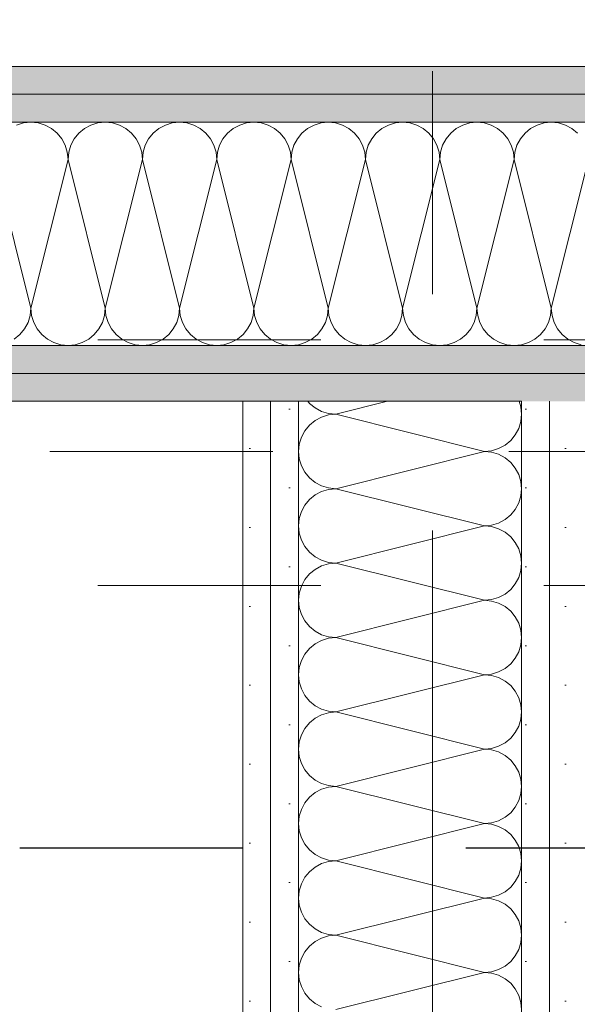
# Model space of a CAD drawing. Header units: metres. Extents: x -4 to 100, y -11 to 17.
# Tile 57 of 256: x 3.945 to 4.195, y 5.602 to 6.043. Entities that reach past the tile are written whole.
import ezdxf

# ---------------------------------------------------------------- set-up
doc = ezdxf.new("R2010")
doc.units = ezdxf.units.M
doc.header["$MEASUREMENT"] = 0
for name, pattern in [('Achse', [0.2, 0.1, -0.05, 0, -0.05]), ('Punktlinie eng', [0.0375, 0.0125, -0.025]), ('Strichlinie doppelt', [0.546806, 0.264583, -0.105833, 0.070556, -0.105833]), ('Untersicht', [0.1, 0.075, -0.025])]:
    doc.linetypes.add(name, pattern=pattern)
for name, color, linetype in [('152 - Bemaßung_ Beschriftung.Ausbau', 7, 'Continuous'), ('208 - Marker.Detail', 7, 'Continuous'), ('451 - Universal.Achsen Raster', 7, 'Continuous'), ('608 - Struktur.Träger', 7, 'Continuous'), ('650 - Abdeckung.Fußboden Aufbau', 7, 'Continuous'), ('Neubau_606 - Struktur.Wand Innen Ausbau', 7, 'Continuous'), ('Neubau_653 - Abdeckung.TB Verkofferung', 7, 'Continuous')]:
    doc.layers.add(name, color=color, linetype=linetype)
doc.styles.add('ERSTELLTER_STIL_2', font='txt')
doc.dimstyles.new('ERSTELLTER_STIL__3', dxfattribs={"dimtxt": 0.1, "dimasz": 0.0532, "dimexe": 0.18, "dimexo": 0.0625, "dimgap": 0, "dimtad": 1, "dimzin": 0, "dimdsep": 46, "dimtxsty": 'ERSTELLTER_STIL_2', "dimblk": 'ARROWHEAD_2', "dimblk1": 'ARROWHEAD_2', "dimblk2": 'ARROWHEAD_2', "dimcen": 0.09, "dimse1": 1, "dimse2": 1, "dimclrd": 7, "dimclre": 7, "dimclrt": 7, "dimazin": 0, "dimtfac": 1, "dimtdec": 4, "dimtmove": 0, "dimatfit": 3, "dimfxl": 1, "dimtolj": 1, "dimtzin": 0, "dimarcsym": 0})
doc.dimstyles.new('ERSTELLTER_STIL__4', dxfattribs={"dimtxt": 0.1, "dimasz": 0.0532, "dimexe": 0.18, "dimexo": 0.0625, "dimgap": 0, "dimtad": 1, "dimzin": 0, "dimdsep": 46, "dimtxsty": 'ERSTELLTER_STIL_2', "dimblk": 'ARROWHEAD_2', "dimblk1": 'ARROWHEAD_2', "dimblk2": 'ARROWHEAD_2', "dimcen": 0.09, "dimse1": 1, "dimse2": 1, "dimclrd": 7, "dimclre": 7, "dimclrt": 7, "dimazin": 0, "dimtfac": 1, "dimtdec": 4, "dimtmove": 2, "dimatfit": 3, "dimfxl": 1, "dimtolj": 1, "dimtzin": 0, "dimarcsym": 0})
pattern_1 = [(45, (0, 0), (-0.01767767, 0.01767767), [0, -0.025])]

# ---------------------------------------------------------------- blocks, each defined once
blk = doc.blocks.new('*X19')
at = {"layer": 'Neubau_606 - Struktur.Wand Innen Ausbau', "color": 7, "linetype": 'Continuous', "lineweight": 5}
for p, q in [((3.94675, 5.99716), (3.94362, 5.99621)), ((3.95, 5.99748), (3.94675, 5.99716)), ((3.95325, 5.99716), (3.95, 5.99748)), ((3.95638, 5.99621), (3.95325, 5.99716)), ((3.95926, 5.99467), (3.95638, 5.99621)), ((3.96179, 5.9926), (3.95926, 5.99467)), ((3.97407, 5.99467), (3.97155, 5.9926)), ((3.97696, 5.99621), (3.97407, 5.99467)), ((3.98008, 5.99716), (3.97696, 5.99621)), ((3.98333, 5.99748), (3.98008, 5.99716)), ((3.98658, 5.99716), (3.98333, 5.99748)), ((3.98971, 5.99621), (3.98658, 5.99716)), ((3.99259, 5.99467), (3.98971, 5.99621)), ((3.99512, 5.9926), (3.99259, 5.99467)), ((4.00741, 5.99467), (4.00488, 5.9926)), ((4.01029, 5.99621), (4.00741, 5.99467)), ((4.01342, 5.99716), (4.01029, 5.99621)), ((4.01667, 5.99748), (4.01342, 5.99716)), ((4.01992, 5.99716), (4.01667, 5.99748)), ((4.02304, 5.99621), (4.01992, 5.99716)), ((4.02593, 5.99467), (4.02304, 5.99621)), ((4.02845, 5.9926), (4.02593, 5.99467)), ((4.04074, 5.99467), (4.03821, 5.9926)), ((4.04362, 5.99621), (4.04074, 5.99467)), ((4.04675, 5.99716), (4.04362, 5.99621)), ((4.05, 5.99748), (4.04675, 5.99716)), ((4.05325, 5.99716), (4.05, 5.99748)), ((4.05638, 5.99621), (4.05325, 5.99716)), ((4.05926, 5.99467), (4.05638, 5.99621)), ((4.06179, 5.9926), (4.05926, 5.99467)), ((4.07407, 5.99467), (4.07155, 5.9926)), ((4.07696, 5.99621), (4.07407, 5.99467)), ((4.08008, 5.99716), (4.07696, 5.99621)), ((4.08333, 5.99748), (4.08008, 5.99716)), ((4.08658, 5.99716), (4.08333, 5.99748)), ((4.08971, 5.99621), (4.08658, 5.99716)), ((4.09259, 5.99467), (4.08971, 5.99621)), ((4.09512, 5.9926), (4.09259, 5.99467)), ((4.10741, 5.99467), (4.10488, 5.9926)), ((4.11029, 5.99621), (4.10741, 5.99467)), ((4.11342, 5.99716), (4.11029, 5.99621)), ((4.11667, 5.99748), (4.11342, 5.99716)), ((4.11992, 5.99716), (4.11667, 5.99748)), ((4.12304, 5.99621), (4.11992, 5.99716)), ((4.12593, 5.99467), (4.12304, 5.99621)), ((4.12845, 5.9926), (4.12593, 5.99467)), ((4.14074, 5.99467), (4.13821, 5.9926)), ((4.14362, 5.99621), (4.14074, 5.99467)), ((4.14675, 5.99716), (4.14362, 5.99621)), ((4.15, 5.99748), (4.14675, 5.99716)), ((4.15325, 5.99716), (4.15, 5.99748)), ((4.15638, 5.99621), (4.15325, 5.99716)), ((4.15926, 5.99467), (4.15638, 5.99621)), ((4.16179, 5.9926), (4.15926, 5.99467)), ((4.17407, 5.99467), (4.17155, 5.9926)), ((4.17696, 5.99621), (4.17407, 5.99467)), ((4.18008, 5.99716), (4.17696, 5.99621)), ((4.18333, 5.99748), (4.18008, 5.99716)), ((4.18658, 5.99716), (4.18333, 5.99748)), ((4.18971, 5.99621), (4.18658, 5.99716)), ((4.19259, 5.99467), (4.18971, 5.99621)), ((4.19512, 5.9926), (4.19259, 5.99467)), ((3.96386, 5.99008), (3.96179, 5.9926)), ((3.9654, 5.98719), (3.96386, 5.99008)), ((3.96948, 5.99008), (3.96794, 5.98719)), ((3.97155, 5.9926), (3.96948, 5.99008)), ((3.99719, 5.99008), (3.99512, 5.9926)), ((3.99873, 5.98719), (3.99719, 5.99008)), ((4.00281, 5.99008), (4.00127, 5.98719)), ((4.00488, 5.9926), (4.00281, 5.99008)), ((4.03052, 5.99008), (4.02845, 5.9926)), ((4.03206, 5.98719), (4.03052, 5.99008)), ((4.03614, 5.99008), (4.0346, 5.98719)), ((4.03821, 5.9926), (4.03614, 5.99008)), ((4.06386, 5.99008), (4.06179, 5.9926)), ((4.0654, 5.98719), (4.06386, 5.99008)), ((4.06948, 5.99008), (4.06794, 5.98719)), ((4.07155, 5.9926), (4.06948, 5.99008)), ((4.09719, 5.99008), (4.09512, 5.9926)), ((4.09873, 5.98719), (4.09719, 5.99008)), ((4.10281, 5.99008), (4.10127, 5.98719)), ((4.10488, 5.9926), (4.10281, 5.99008)), ((4.13052, 5.99008), (4.12845, 5.9926)), ((4.13206, 5.98719), (4.13052, 5.99008)), ((4.13614, 5.99008), (4.1346, 5.98719)), ((4.13821, 5.9926), (4.13614, 5.99008)), ((4.16386, 5.99008), (4.16179, 5.9926)), ((4.1654, 5.98719), (4.16386, 5.99008)), ((4.16948, 5.99008), (4.16794, 5.98719)), ((4.17155, 5.9926), (4.16948, 5.99008)), ((3.96635, 5.98407), (3.9654, 5.98719)), ((3.96794, 5.98719), (3.96699, 5.98407)), ((3.99968, 5.98407), (3.99873, 5.98719)), ((4.00127, 5.98719), (4.00032, 5.98407)), ((4.03301, 5.98407), (4.03206, 5.98719)), ((4.0346, 5.98719), (4.03365, 5.98407)), ((4.06635, 5.98407), (4.0654, 5.98719)), ((4.06794, 5.98719), (4.06699, 5.98407)), ((4.09968, 5.98407), (4.09873, 5.98719)), ((4.10127, 5.98719), (4.10032, 5.98407)), ((4.13301, 5.98407), (4.13206, 5.98719)), ((4.1346, 5.98719), (4.13365, 5.98407)), ((4.16635, 5.98407), (4.1654, 5.98719)), ((4.16794, 5.98719), (4.16699, 5.98407)), ((3.93333, 5.98082), (3.95, 5.91415)), ((3.96667, 5.98082), (3.95, 5.91415)), ((3.96667, 5.98082), (3.96635, 5.98407)), ((3.96699, 5.98407), (3.96667, 5.98082)), ((3.96667, 5.98082), (3.98333, 5.91415)), ((4, 5.98082), (3.98333, 5.91415)), ((4, 5.98082), (3.99968, 5.98407)), ((4.00032, 5.98407), (4, 5.98082)), ((4, 5.98082), (4.01667, 5.91415)), ((4.03333, 5.98082), (4.01667, 5.91415)), ((4.03333, 5.98082), (4.03301, 5.98407)), ((4.03365, 5.98407), (4.03333, 5.98082)), ((4.03333, 5.98082), (4.05, 5.91415)), ((4.06667, 5.98082), (4.05, 5.91415)), ((4.06667, 5.98082), (4.06635, 5.98407)), ((4.06699, 5.98407), (4.06667, 5.98082)), ((4.06667, 5.98082), (4.08333, 5.91415)), ((4.1, 5.98082), (4.08333, 5.91415)), ((4.1, 5.98082), (4.09968, 5.98407)), ((4.10032, 5.98407), (4.1, 5.98082)), ((4.1, 5.98082), (4.11667, 5.91415)), ((4.13333, 5.98082), (4.11667, 5.91415)), ((4.13333, 5.98082), (4.13301, 5.98407)), ((4.13365, 5.98407), (4.13333, 5.98082)), ((4.13333, 5.98082), (4.15, 5.91415)), ((4.16667, 5.98082), (4.15, 5.91415)), ((4.16667, 5.98082), (4.16635, 5.98407)), ((4.16699, 5.98407), (4.16667, 5.98082)), ((4.16667, 5.98082), (4.18333, 5.91415)), ((4.2, 5.98082), (4.18333, 5.91415)), ((3.94968, 5.9109), (3.95, 5.91415)), ((3.95, 5.91415), (3.95032, 5.9109)), ((3.98301, 5.9109), (3.98333, 5.91415)), ((3.98333, 5.91415), (3.98365, 5.9109)), ((4.01635, 5.9109), (4.01667, 5.91415)), ((4.01667, 5.91415), (4.01699, 5.9109)), ((4.04968, 5.9109), (4.05, 5.91415)), ((4.05, 5.91415), (4.05032, 5.9109)), ((4.08301, 5.9109), (4.08333, 5.91415)), ((4.08333, 5.91415), (4.08365, 5.9109)), ((4.11635, 5.9109), (4.11667, 5.91415)), ((4.11667, 5.91415), (4.11699, 5.9109)), ((4.14968, 5.9109), (4.15, 5.91415)), ((4.15, 5.91415), (4.15032, 5.9109)), ((4.18301, 5.9109), (4.18333, 5.91415)), ((4.18333, 5.91415), (4.18365, 5.9109)), ((3.94873, 5.90777), (3.94968, 5.9109)), ((3.95032, 5.9109), (3.95127, 5.90777)), ((3.98206, 5.90777), (3.98301, 5.9109)), ((3.98365, 5.9109), (3.9846, 5.90777)), ((4.0154, 5.90777), (4.01635, 5.9109)), ((4.01699, 5.9109), (4.01794, 5.90777)), ((4.04873, 5.90777), (4.04968, 5.9109)), ((4.05032, 5.9109), (4.05127, 5.90777)), ((4.08206, 5.90777), (4.08301, 5.9109)), ((4.08365, 5.9109), (4.0846, 5.90777)), ((4.1154, 5.90777), (4.11635, 5.9109)), ((4.11699, 5.9109), (4.11794, 5.90777)), ((4.14873, 5.90777), (4.14968, 5.9109)), ((4.15032, 5.9109), (4.15127, 5.90777)), ((4.18206, 5.90777), (4.18301, 5.9109)), ((4.18365, 5.9109), (4.1846, 5.90777)), ((3.94719, 5.90489), (3.94873, 5.90777)), ((3.95127, 5.90777), (3.95281, 5.90489)), ((3.98052, 5.90489), (3.98206, 5.90777)), ((3.9846, 5.90777), (3.98614, 5.90489)), ((4.01386, 5.90489), (4.0154, 5.90777)), ((4.01794, 5.90777), (4.01948, 5.90489)), ((4.04719, 5.90489), (4.04873, 5.90777)), ((4.05127, 5.90777), (4.05281, 5.90489)), ((4.08052, 5.90489), (4.08206, 5.90777)), ((4.0846, 5.90777), (4.08614, 5.90489)), ((4.11386, 5.90489), (4.1154, 5.90777)), ((4.11794, 5.90777), (4.11948, 5.90489)), ((4.14719, 5.90489), (4.14873, 5.90777)), ((4.15127, 5.90777), (4.15281, 5.90489)), ((4.18052, 5.90489), (4.18206, 5.90777)), ((4.1846, 5.90777), (4.18614, 5.90489)), ((3.94259, 5.90029), (3.94512, 5.90236)), ((3.94512, 5.90236), (3.94719, 5.90489)), ((3.95281, 5.90489), (3.95488, 5.90236)), ((3.95488, 5.90236), (3.95741, 5.90029)), ((3.97593, 5.90029), (3.97845, 5.90236)), ((3.97845, 5.90236), (3.98052, 5.90489)), ((3.98614, 5.90489), (3.98821, 5.90236)), ((3.98821, 5.90236), (3.99074, 5.90029)), ((4.00926, 5.90029), (4.01179, 5.90236)), ((4.01179, 5.90236), (4.01386, 5.90489)), ((4.01948, 5.90489), (4.02155, 5.90236)), ((4.02155, 5.90236), (4.02407, 5.90029)), ((4.04259, 5.90029), (4.04512, 5.90236)), ((4.04512, 5.90236), (4.04719, 5.90489)), ((4.05281, 5.90489), (4.05488, 5.90236)), ((4.05488, 5.90236), (4.05741, 5.90029)), ((4.07593, 5.90029), (4.07845, 5.90236)), ((4.07845, 5.90236), (4.08052, 5.90489)), ((4.08614, 5.90489), (4.08821, 5.90236)), ((4.08821, 5.90236), (4.09074, 5.90029)), ((4.10926, 5.90029), (4.11179, 5.90236)), ((4.11179, 5.90236), (4.11386, 5.90489)), ((4.11948, 5.90489), (4.12155, 5.90236)), ((4.12155, 5.90236), (4.12407, 5.90029)), ((4.14259, 5.90029), (4.14512, 5.90236)), ((4.14512, 5.90236), (4.14719, 5.90489)), ((4.15281, 5.90489), (4.15488, 5.90236)), ((4.15488, 5.90236), (4.15741, 5.90029)), ((4.17593, 5.90029), (4.17845, 5.90236)), ((4.17845, 5.90236), (4.18052, 5.90489)), ((4.18614, 5.90489), (4.18821, 5.90236)), ((4.18821, 5.90236), (4.19074, 5.90029)), ((3.95741, 5.90029), (3.96029, 5.89875)), ((3.96029, 5.89875), (3.96342, 5.8978)), ((3.96342, 5.8978), (3.96667, 5.89748)), ((3.96667, 5.89748), (3.96992, 5.8978)), ((3.96992, 5.8978), (3.97304, 5.89875)), ((3.97304, 5.89875), (3.97593, 5.90029)), ((3.99074, 5.90029), (3.99362, 5.89875)), ((3.99362, 5.89875), (3.99675, 5.8978)), ((3.99675, 5.8978), (4, 5.89748)), ((4, 5.89748), (4.00325, 5.8978)), ((4.00325, 5.8978), (4.00638, 5.89875)), ((4.00638, 5.89875), (4.00926, 5.90029)), ((4.02407, 5.90029), (4.02696, 5.89875)), ((4.02696, 5.89875), (4.03008, 5.8978)), ((4.03008, 5.8978), (4.03333, 5.89748)), ((4.03333, 5.89748), (4.03658, 5.8978)), ((4.03658, 5.8978), (4.03971, 5.89875)), ((4.03971, 5.89875), (4.04259, 5.90029)), ((4.05741, 5.90029), (4.06029, 5.89875)), ((4.06029, 5.89875), (4.06342, 5.8978)), ((4.06342, 5.8978), (4.06667, 5.89748)), ((4.06667, 5.89748), (4.06992, 5.8978)), ((4.06992, 5.8978), (4.07304, 5.89875)), ((4.07304, 5.89875), (4.07593, 5.90029)), ((4.09074, 5.90029), (4.09362, 5.89875)), ((4.09362, 5.89875), (4.09675, 5.8978)), ((4.09675, 5.8978), (4.1, 5.89748)), ((4.1, 5.89748), (4.10325, 5.8978)), ((4.10325, 5.8978), (4.10638, 5.89875)), ((4.10638, 5.89875), (4.10926, 5.90029)), ((4.12407, 5.90029), (4.12696, 5.89875)), ((4.12696, 5.89875), (4.13008, 5.8978)), ((4.13008, 5.8978), (4.13333, 5.89748)), ((4.13333, 5.89748), (4.13658, 5.8978)), ((4.13658, 5.8978), (4.13971, 5.89875)), ((4.13971, 5.89875), (4.14259, 5.90029)), ((4.15741, 5.90029), (4.16029, 5.89875)), ((4.16029, 5.89875), (4.16342, 5.8978)), ((4.16342, 5.8978), (4.16667, 5.89748)), ((4.16667, 5.89748), (4.16992, 5.8978)), ((4.16992, 5.8978), (4.17304, 5.89875)), ((4.17304, 5.89875), (4.17593, 5.90029)), ((4.19074, 5.90029), (4.19362, 5.89875)), ((4.19362, 5.89875), (4.19675, 5.8978))]:
    blk.add_line(p, q, dxfattribs=at)
blk = doc.blocks.new('*X38')
at = {"layer": 'Neubau_606 - Struktur.Wand Innen Ausbau', "color": 7, "linetype": 'Continuous', "lineweight": 5}
for p, q in [((4.0741, 5.87248), (4.07487, 5.87155)), ((4.07487, 5.87155), (4.0774, 5.86948)), ((4.08666, 5.86667), (4.10992, 5.87248)), ((4.16967, 5.86992), (4.16889, 5.87248)), ((4.16999, 5.86667), (4.16967, 5.86992)), ((4.0774, 5.86948), (4.08028, 5.86794)), ((4.08028, 5.86794), (4.0834, 5.86699)), ((4.0834, 5.86635), (4.08028, 5.8654)), ((4.0834, 5.86699), (4.08666, 5.86667)), ((4.08666, 5.86667), (4.0834, 5.86635)), ((4.08666, 5.86667), (4.15332, 5.85)), ((4.16967, 5.86342), (4.16999, 5.86667)), ((4.07487, 5.86179), (4.0728, 5.85926)), ((4.0774, 5.86386), (4.07487, 5.86179)), ((4.08028, 5.8654), (4.0774, 5.86386)), ((4.16872, 5.86029), (4.16967, 5.86342)), ((4.0728, 5.85926), (4.07126, 5.85638)), ((4.16511, 5.85488), (4.16718, 5.85741)), ((4.16718, 5.85741), (4.16872, 5.86029)), ((4.07031, 5.85325), (4.06999, 5.85)), ((4.07126, 5.85638), (4.07031, 5.85325)), ((4.1597, 5.85127), (4.16258, 5.85281)), ((4.16258, 5.85281), (4.16511, 5.85488)), ((4.06999, 5.85), (4.07031, 5.84675)), ((4.08666, 5.83333), (4.15332, 5.85)), ((4.15332, 5.85), (4.15657, 5.85032)), ((4.15657, 5.84968), (4.15332, 5.85)), ((4.15657, 5.85032), (4.1597, 5.85127)), ((4.1597, 5.84873), (4.15657, 5.84968)), ((4.16258, 5.84719), (4.1597, 5.84873)), ((4.07031, 5.84675), (4.07126, 5.84362)), ((4.07126, 5.84362), (4.0728, 5.84074)), ((4.16511, 5.84512), (4.16258, 5.84719)), ((4.16718, 5.84259), (4.16511, 5.84512)), ((4.0728, 5.84074), (4.07487, 5.83821)), ((4.16872, 5.83971), (4.16718, 5.84259)), ((4.16967, 5.83658), (4.16872, 5.83971)), ((4.07487, 5.83821), (4.0774, 5.83614)), ((4.0774, 5.83614), (4.08028, 5.8346)), ((4.08028, 5.8346), (4.0834, 5.83365)), ((4.16999, 5.83333), (4.16967, 5.83658)), ((4.0774, 5.83052), (4.07487, 5.82845)), ((4.08028, 5.83206), (4.0774, 5.83052)), ((4.0834, 5.83301), (4.08028, 5.83206)), ((4.0834, 5.83365), (4.08666, 5.83333)), ((4.08666, 5.83333), (4.0834, 5.83301)), ((4.08666, 5.83333), (4.15332, 5.81667)), ((4.16967, 5.83008), (4.16999, 5.83333)), ((4.0728, 5.82593), (4.07126, 5.82304)), ((4.07487, 5.82845), (4.0728, 5.82593)), ((4.16718, 5.82407), (4.16872, 5.82696)), ((4.16872, 5.82696), (4.16967, 5.83008)), ((4.07126, 5.82304), (4.07031, 5.81992)), ((4.16258, 5.81948), (4.16511, 5.82155)), ((4.16511, 5.82155), (4.16718, 5.82407)), ((4.07031, 5.81992), (4.06999, 5.81667)), ((4.15332, 5.81667), (4.15657, 5.81699)), ((4.15657, 5.81699), (4.1597, 5.81794)), ((4.1597, 5.81794), (4.16258, 5.81948)), ((4.06999, 5.81667), (4.07031, 5.81342)), ((4.07031, 5.81342), (4.07126, 5.81029)), ((4.08666, 5.8), (4.15332, 5.81667)), ((4.15657, 5.81635), (4.15332, 5.81667)), ((4.1597, 5.8154), (4.15657, 5.81635)), ((4.16258, 5.81386), (4.1597, 5.8154)), ((4.16511, 5.81179), (4.16258, 5.81386)), ((4.07126, 5.81029), (4.0728, 5.80741)), ((4.16718, 5.80926), (4.16511, 5.81179)), ((4.16872, 5.80638), (4.16718, 5.80926)), ((4.0728, 5.80741), (4.07487, 5.80488)), ((4.07487, 5.80488), (4.0774, 5.80281)), ((4.16967, 5.80325), (4.16872, 5.80638)), ((4.0774, 5.80281), (4.08028, 5.80127)), ((4.08028, 5.80127), (4.0834, 5.80032)), ((4.0834, 5.79968), (4.08028, 5.79873)), ((4.0834, 5.80032), (4.08666, 5.8)), ((4.08666, 5.8), (4.0834, 5.79968)), ((4.08666, 5.8), (4.15332, 5.78333)), ((4.16999, 5.8), (4.16967, 5.80325)), ((4.16967, 5.79675), (4.16999, 5.8)), ((4.07487, 5.79512), (4.0728, 5.79259)), ((4.0774, 5.79719), (4.07487, 5.79512)), ((4.08028, 5.79873), (4.0774, 5.79719)), ((4.16872, 5.79362), (4.16967, 5.79675)), ((4.0728, 5.79259), (4.07126, 5.78971)), ((4.16511, 5.78821), (4.16718, 5.79074)), ((4.16718, 5.79074), (4.16872, 5.79362)), ((4.07031, 5.78658), (4.06999, 5.78333)), ((4.07126, 5.78971), (4.07031, 5.78658)), ((4.1597, 5.7846), (4.16258, 5.78614)), ((4.16258, 5.78614), (4.16511, 5.78821)), ((4.06999, 5.78333), (4.07031, 5.78008)), ((4.08666, 5.76667), (4.15332, 5.78333)), ((4.15332, 5.78333), (4.15657, 5.78365)), ((4.15657, 5.78301), (4.15332, 5.78333)), ((4.15657, 5.78365), (4.1597, 5.7846)), ((4.1597, 5.78206), (4.15657, 5.78301)), ((4.16258, 5.78052), (4.1597, 5.78206)), ((4.07031, 5.78008), (4.07126, 5.77696)), ((4.16511, 5.77845), (4.16258, 5.78052)), ((4.16718, 5.77593), (4.16511, 5.77845)), ((4.07126, 5.77696), (4.0728, 5.77407)), ((4.0728, 5.77407), (4.07487, 5.77155)), ((4.16872, 5.77304), (4.16718, 5.77593)), ((4.16967, 5.76992), (4.16872, 5.77304)), ((4.07487, 5.77155), (4.0774, 5.76948)), ((4.0774, 5.76948), (4.08028, 5.76794)), ((4.16999, 5.76667), (4.16967, 5.76992)), ((4.08028, 5.7654), (4.0774, 5.76386)), ((4.08028, 5.76794), (4.0834, 5.76699)), ((4.0834, 5.76635), (4.08028, 5.7654)), ((4.0834, 5.76699), (4.08666, 5.76667)), ((4.08666, 5.76667), (4.0834, 5.76635)), ((4.08666, 5.76667), (4.15332, 5.75)), ((4.16967, 5.76342), (4.16999, 5.76667)), ((4.07487, 5.76179), (4.0728, 5.75926)), ((4.0774, 5.76386), (4.07487, 5.76179)), ((4.16718, 5.75741), (4.16872, 5.76029)), ((4.16872, 5.76029), (4.16967, 5.76342)), ((4.07126, 5.75638), (4.07031, 5.75325)), ((4.0728, 5.75926), (4.07126, 5.75638)), ((4.16511, 5.75488), (4.16718, 5.75741)), ((4.07031, 5.75325), (4.06999, 5.75)), ((4.15657, 5.75032), (4.1597, 5.75127)), ((4.1597, 5.75127), (4.16258, 5.75281)), ((4.16258, 5.75281), (4.16511, 5.75488)), ((4.06999, 5.75), (4.07031, 5.74675)), ((4.07031, 5.74675), (4.07126, 5.74362)), ((4.08666, 5.73333), (4.15332, 5.75)), ((4.15332, 5.75), (4.15657, 5.75032)), ((4.15657, 5.74968), (4.15332, 5.75)), ((4.1597, 5.74873), (4.15657, 5.74968)), ((4.16258, 5.74719), (4.1597, 5.74873)), ((4.16511, 5.74512), (4.16258, 5.74719)), ((4.07126, 5.74362), (4.0728, 5.74074)), ((4.16718, 5.74259), (4.16511, 5.74512)), ((4.16872, 5.73971), (4.16718, 5.74259)), ((4.0728, 5.74074), (4.07487, 5.73821)), ((4.07487, 5.73821), (4.0774, 5.73614)), ((4.16967, 5.73658), (4.16872, 5.73971)), ((4.0774, 5.73614), (4.08028, 5.7346)), ((4.08028, 5.7346), (4.0834, 5.73365)), ((4.0834, 5.73365), (4.08666, 5.73333)), ((4.08666, 5.73333), (4.0834, 5.73301)), ((4.08666, 5.73333), (4.15332, 5.71667)), ((4.16999, 5.73333), (4.16967, 5.73658)), ((4.16967, 5.73008), (4.16999, 5.73333)), ((4.0774, 5.73052), (4.07487, 5.72845)), ((4.08028, 5.73206), (4.0774, 5.73052)), ((4.0834, 5.73301), (4.08028, 5.73206)), ((4.16872, 5.72696), (4.16967, 5.73008)), ((4.0728, 5.72593), (4.07126, 5.72304)), ((4.07487, 5.72845), (4.0728, 5.72593)), ((4.16718, 5.72407), (4.16872, 5.72696)), ((4.07031, 5.71992), (4.06999, 5.71667)), ((4.07126, 5.72304), (4.07031, 5.71992)), ((4.16258, 5.71948), (4.16511, 5.72155)), ((4.16511, 5.72155), (4.16718, 5.72407)), ((4.06999, 5.71667), (4.07031, 5.71342)), ((4.08666, 5.7), (4.15332, 5.71667)), ((4.15332, 5.71667), (4.15657, 5.71699)), ((4.15657, 5.71635), (4.15332, 5.71667)), ((4.15657, 5.71699), (4.1597, 5.71794)), ((4.1597, 5.7154), (4.15657, 5.71635)), ((4.1597, 5.71794), (4.16258, 5.71948)), ((4.07031, 5.71342), (4.07126, 5.71029)), ((4.16258, 5.71386), (4.1597, 5.7154)), ((4.16511, 5.71179), (4.16258, 5.71386)), ((4.16718, 5.70926), (4.16511, 5.71179)), ((4.07126, 5.71029), (4.0728, 5.70741)), ((4.0728, 5.70741), (4.07487, 5.70488)), ((4.16872, 5.70638), (4.16718, 5.70926)), ((4.07487, 5.70488), (4.0774, 5.70281)), ((4.0774, 5.70281), (4.08028, 5.70127)), ((4.16967, 5.70325), (4.16872, 5.70638)), ((4.16999, 5.7), (4.16967, 5.70325)), ((4.08028, 5.69873), (4.0774, 5.69719)), ((4.08028, 5.70127), (4.0834, 5.70032)), ((4.0834, 5.69968), (4.08028, 5.69873)), ((4.0834, 5.70032), (4.08666, 5.7)), ((4.08666, 5.7), (4.0834, 5.69968)), ((4.08666, 5.7), (4.15332, 5.68333)), ((4.16967, 5.69675), (4.16999, 5.7)), ((4.07487, 5.69512), (4.0728, 5.69259)), ((4.0774, 5.69719), (4.07487, 5.69512)), ((4.16718, 5.69074), (4.16872, 5.69362)), ((4.16872, 5.69362), (4.16967, 5.69675)), ((4.07126, 5.68971), (4.07031, 5.68658)), ((4.0728, 5.69259), (4.07126, 5.68971)), ((4.16511, 5.68821), (4.16718, 5.69074)), ((4.07031, 5.68658), (4.06999, 5.68333)), ((4.1597, 5.6846), (4.16258, 5.68614)), ((4.16258, 5.68614), (4.16511, 5.68821)), ((4.06999, 5.68333), (4.07031, 5.68008)), ((4.08666, 5.66667), (4.15332, 5.68333)), ((4.15332, 5.68333), (4.15657, 5.68365)), ((4.15657, 5.68301), (4.15332, 5.68333)), ((4.15657, 5.68365), (4.1597, 5.6846)), ((4.1597, 5.68206), (4.15657, 5.68301)), ((4.16258, 5.68052), (4.1597, 5.68206)), ((4.16511, 5.67845), (4.16258, 5.68052)), ((4.07031, 5.68008), (4.07126, 5.67696)), ((4.07126, 5.67696), (4.0728, 5.67407)), ((4.16718, 5.67593), (4.16511, 5.67845)), ((4.16872, 5.67304), (4.16718, 5.67593)), ((4.0728, 5.67407), (4.07487, 5.67155)), ((4.07487, 5.67155), (4.0774, 5.66948)), ((4.16967, 5.66992), (4.16872, 5.67304)), ((4.0774, 5.66948), (4.08028, 5.66794)), ((4.08028, 5.66794), (4.0834, 5.66699)), ((4.0834, 5.66699), (4.08666, 5.66667)), ((4.16999, 5.66667), (4.16967, 5.66992)), ((4.0774, 5.66386), (4.07487, 5.66179)), ((4.08028, 5.6654), (4.0774, 5.66386)), ((4.0834, 5.66635), (4.08028, 5.6654)), ((4.08666, 5.66667), (4.0834, 5.66635)), ((4.08666, 5.66667), (4.15332, 5.65)), ((4.16872, 5.66029), (4.16967, 5.66342)), ((4.16967, 5.66342), (4.16999, 5.66667)), ((4.0728, 5.65926), (4.07126, 5.65638)), ((4.07487, 5.66179), (4.0728, 5.65926)), ((4.16718, 5.65741), (4.16872, 5.66029)), ((4.07126, 5.65638), (4.07031, 5.65325)), ((4.16258, 5.65281), (4.16511, 5.65488)), ((4.16511, 5.65488), (4.16718, 5.65741)), ((4.07031, 5.65325), (4.06999, 5.65)), ((4.06999, 5.65), (4.07031, 5.64675)), ((4.08666, 5.63333), (4.15332, 5.65)), ((4.15332, 5.65), (4.15657, 5.65032)), ((4.15657, 5.64968), (4.15332, 5.65)), ((4.15657, 5.65032), (4.1597, 5.65127)), ((4.1597, 5.64873), (4.15657, 5.64968)), ((4.1597, 5.65127), (4.16258, 5.65281)), ((4.07031, 5.64675), (4.07126, 5.64362)), ((4.16258, 5.64719), (4.1597, 5.64873)), ((4.16511, 5.64512), (4.16258, 5.64719)), ((4.16718, 5.64259), (4.16511, 5.64512)), ((4.07126, 5.64362), (4.0728, 5.64074)), ((4.0728, 5.64074), (4.07487, 5.63821)), ((4.16872, 5.63971), (4.16718, 5.64259)), ((4.07487, 5.63821), (4.0774, 5.63614)), ((4.0774, 5.63614), (4.08028, 5.6346)), ((4.16967, 5.63658), (4.16872, 5.63971)), ((4.16999, 5.63333), (4.16967, 5.63658)), ((4.08028, 5.63206), (4.0774, 5.63052)), ((4.08028, 5.6346), (4.0834, 5.63365)), ((4.0834, 5.63301), (4.08028, 5.63206)), ((4.0834, 5.63365), (4.08666, 5.63333)), ((4.08666, 5.63333), (4.0834, 5.63301)), ((4.08666, 5.63333), (4.15332, 5.61667)), ((4.16967, 5.63008), (4.16999, 5.63333)), ((4.07487, 5.62845), (4.0728, 5.62593)), ((4.0774, 5.63052), (4.07487, 5.62845)), ((4.16872, 5.62696), (4.16967, 5.63008)), ((4.07126, 5.62304), (4.07031, 5.61992)), ((4.0728, 5.62593), (4.07126, 5.62304)), ((4.16511, 5.62155), (4.16718, 5.62407)), ((4.16718, 5.62407), (4.16872, 5.62696)), ((4.07031, 5.61992), (4.06999, 5.61667)), ((4.1597, 5.61794), (4.16258, 5.61948)), ((4.16258, 5.61948), (4.16511, 5.62155)), ((4.06999, 5.61667), (4.07031, 5.61342)), ((4.08666, 5.6), (4.15332, 5.61667)), ((4.15332, 5.61667), (4.15657, 5.61699)), ((4.15657, 5.61635), (4.15332, 5.61667)), ((4.15657, 5.61699), (4.1597, 5.61794)), ((4.1597, 5.6154), (4.15657, 5.61635)), ((4.16258, 5.61386), (4.1597, 5.6154)), ((4.07031, 5.61342), (4.07126, 5.61029)), ((4.07126, 5.61029), (4.0728, 5.60741)), ((4.16511, 5.61179), (4.16258, 5.61386)), ((4.16718, 5.60926), (4.16511, 5.61179)), ((4.0728, 5.60741), (4.07487, 5.60488)), ((4.16872, 5.60638), (4.16718, 5.60926)), ((4.16967, 5.60325), (4.16872, 5.60638)), ((4.07487, 5.60488), (4.0774, 5.60281)), ((4.0774, 5.60281), (4.08028, 5.60127)), ((4.16999, 5.6), (4.16967, 5.60325))]:
    blk.add_line(p, q, dxfattribs=at)
blk = doc.blocks.new('*D420')
at = {"layer": '152 - Bemaßung_ Beschriftung.Ausbau', "color": 7, "linetype": 'Continuous', "lineweight": 5}
for p, q in [((-1.71, 5.89269), (-1.64, 5.85228)), ((-1.675, 0.245), (-1.675, 5.87248)), ((-1.71, 0.26521), (-1.64, 0.22479)), ((-1.6225, 0.245), (-1.7275, 0.245)), ((-1.675, 0.005), (-1.675, 0.245))]:
    blk.add_line(p, q, dxfattribs=at)
at = {"layer": '152 - Bemaßung_ Beschriftung.Ausbau', "color": 7, "lineweight": 5, "char_height": 0.1, "attachment_point": 7, "rotation": 90, "style": 'ERSTELLTER_STIL_2'}
for s, insert in [('\\A1;{\\pql;\\fArial|b0|i0|c0|p38;15}', (-1.695, 5.70048)), ('\\A1;{\\pql;\\fArial|b0|i0|c0|p38;5,62\\fArial|b0|i0|c0|p38;\\A1{\\H.66x;\\S75^  ;}}', (-1.67559, 2.79974))]:
    blk.add_mtext(s, dxfattribs=dict(at, insert=insert))
blk = doc.blocks.new('ARROWHEAD_2')
at = {"color": 0, "linetype": 'Continuous', "lineweight": 0}
for p, q in [((-0.3781, -0.655), (0.3781, 0.655)), ((0, 0), (-1, 0))]:
    blk.add_line(p, q, dxfattribs=at)
blk = doc.blocks.new('*D421')
at = {"layer": '152 - Bemaßung_ Beschriftung.Ausbau', "color": 7, "linetype": 'Continuous', "lineweight": 5}
for p, q in [((-1.71, 6.04269), (-1.64, 6.00228)), ((-1.675, 5.87248), (-1.675, 6.02248)), ((-1.71, 5.89269), (-1.64, 5.85228)), ((-1.6225, 5.87248), (-1.7275, 5.87248)), ((-1.675, 0.245), (-1.675, 5.87248))]:
    blk.add_line(p, q, dxfattribs=at)
blk = doc.blocks.new('*D422')
at = {"layer": '152 - Bemaßung_ Beschriftung.Ausbau', "color": 7, "linetype": 'Continuous', "lineweight": 5}
for p, q in [((-1.71, 8.09769), (-1.64, 8.05728)), ((-1.675, 6.02248), (-1.675, 8.07748)), ((-1.71, 6.04269), (-1.64, 6.00228)), ((-1.6225, 6.02248), (-1.7275, 6.02248)), ((-1.675, 5.87248), (-1.675, 6.02248))]:
    blk.add_line(p, q, dxfattribs=at)
at = {"layer": '152 - Bemaßung_ Beschriftung.Ausbau', "color": 7, "lineweight": 5, "char_height": 0.1, "attachment_point": 7, "rotation": 90, "style": 'ERSTELLTER_STIL_2'}
for s, insert in [('\\A1;{\\pql;\\fArial|b0|i0|c0|p38;15}', (-1.6845, 8.07737)), ('\\A1;{\\pql;\\fArial|b0|i0|c0|p38;2,05\\fArial|b0|i0|c0|p38;\\A1{\\H.66x;\\S5^  ;}}', (-1.67559, 6.89191))]:
    blk.add_mtext(s, dxfattribs=dict(at, insert=insert))
blk = doc.blocks.new('*D423')
at = {"layer": '152 - Bemaßung_ Beschriftung.Ausbau', "color": 7, "linetype": 'Continuous', "lineweight": 5}
for p, q in [((-1.71, 8.24769), (-1.64, 8.20728)), ((-1.675, 8.07748), (-1.675, 8.22748)), ((-1.71, 8.09769), (-1.64, 8.05728)), ((-1.6225, 8.07748), (-1.7275, 8.07748)), ((-1.675, 6.02248), (-1.675, 8.07748))]:
    blk.add_line(p, q, dxfattribs=at)

msp = doc.modelspace()

# ---------------------------------------------------------------- hatches: boundary and pattern name
at = {"layer": 'Neubau_606 - Struktur.Wand Innen Ausbau', "linetype": 'Continuous', "lineweight": 0, "true_color": 0x000000}
h = msp.add_hatch(dxfattribs=at)
h.set_pattern_fill('Gips_0001', color=18, style=0, pattern_type=2)
h.set_pattern_definition(pattern_1)
h.paths.add_polyline_path([(2.69999, 6.02248), (2.69999, 6.00998), (5.40999, 6.00998), (5.40999, 6.02248)])
h = msp.add_hatch(dxfattribs=at)
h.set_pattern_fill('Gips_0001', color=18, style=0, pattern_type=2)
h.set_pattern_definition(pattern_1)
h.paths.add_polyline_path([(2.69999, 6.00998), (2.69999, 5.99748), (5.40999, 5.99748), (5.40999, 6.00998)])
h = msp.add_hatch(dxfattribs=at)
h.set_pattern_fill('Gips_0001', color=18, style=0, pattern_type=2)
h.set_pattern_definition(pattern_1)
h.paths.add_polyline_path([(2.69999, 5.89748), (2.69999, 5.88498), (5.40999, 5.88498), (5.40999, 5.89748)])
h = msp.add_hatch(dxfattribs=at)
h.set_pattern_fill('Gips_0001', color=18, style=0, pattern_type=2)
h.set_pattern_definition(pattern_1)
h.paths.add_polyline_path([(2.69999, 5.87248), (5.40999, 5.87248), (5.40999, 5.88498), (2.69999, 5.88498)])
h = msp.add_hatch(dxfattribs=at)
h.set_pattern_fill('Gips_0001', color=18, style=0, pattern_type=2)
h.set_pattern_definition(pattern_1)
h.paths.add_polyline_path([(4.04499, 5.87248), (4.04499, 5.17998), (4.05749, 5.17998), (4.05749, 5.87248)])
h = msp.add_hatch(dxfattribs=at)
h.set_pattern_fill('Gips_0001', color=18, style=0, pattern_type=2)
h.set_pattern_definition(pattern_1)
h.paths.add_polyline_path([(4.06999, 5.87248), (4.05749, 5.87248), (4.05749, 5.17998), (4.06999, 5.17998)])
h = msp.add_hatch(dxfattribs=at)
h.set_pattern_fill('Gips_0001', color=18, style=0, pattern_type=2)
h.set_pattern_definition(pattern_1)
h.paths.add_polyline_path([(4.16999, 5.17998), (4.18249, 5.17998), (4.18249, 5.87248), (4.16999, 5.87248)])
h = msp.add_hatch(dxfattribs=at)
h.set_pattern_fill('Gips_0001', color=18, style=0, pattern_type=2)
h.set_pattern_definition(pattern_1)
h.paths.add_polyline_path([(4.18249, 5.87248), (4.18249, 5.17998), (4.19499, 5.17998), (4.19499, 5.87248)])

# ---------------------------------------------------------------- linework, layer by layer
at = {"layer": '208 - Marker.Detail', "color": 30, "linetype": 'Punktlinie eng', "lineweight": 25, "true_color": 0xff6e00}
msp.add_line((3.94499, 5.67248), (4.29499, 5.67248), dxfattribs=at)
at = {"layer": '451 - Universal.Achsen Raster', "color": 160, "linetype": 'Strichlinie doppelt', "lineweight": 9, "true_color": 0x3232ff}
for p, q in [((4.12999, -10.585), (4.12999, 16.355)), ((64.93503, 5.84998), (-3.175, 5.84998))]:
    msp.add_line(p, q, dxfattribs=at)
at = {"layer": '608 - Struktur.Träger', "color": 7, "linetype": 'Untersicht', "lineweight": 13}
for p, q in [((0.37999, 6.00998), (61.87999, 6.00998)), ((0.37999, 5.78998), (61.87999, 5.78998))]:
    msp.add_line(p, q, dxfattribs=at)
at = {"layer": '608 - Struktur.Träger', "color": 7, "linetype": 'Achse', "lineweight": 9}
msp.add_line((0.37999, 5.89998), (61.87999, 5.89998), dxfattribs=at)
at = {"layer": '650 - Abdeckung.Fußboden Aufbau', "color": 7, "linetype": 'Continuous', "lineweight": 13, "flags": 128}
for points in [[(2.69999, 5.87248), (2.69999, 6.02248), (5.40999, 6.02248), (5.40999, 5.87248)], [(0.23476, 0.70998), (0.68999, 0.70998), (0.68999, 0.255), (3.96999, 0.255), (3.96999, 0.70998), (4.04499, 0.70998), (4.04499, 5.87248), (2.69999, 5.87248)]]:
    msp.add_lwpolyline(points, dxfattribs=at)
at = {"layer": 'Neubau_606 - Struktur.Wand Innen Ausbau', "color": 1, "linetype": 'Continuous', "lineweight": 9}
for p, q in [((5.40999, 6.00998), (2.69999, 6.00998)), ((5.40999, 5.88498), (2.69999, 5.88498)), ((4.05749, 5.87248), (4.05749, 5.17998)), ((4.18249, 5.87248), (4.18249, 5.17998))]:
    msp.add_line(p, q, dxfattribs=at)
at = {"layer": 'Neubau_606 - Struktur.Wand Innen Ausbau', "color": 1, "linetype": 'Continuous', "lineweight": 13}
for p, q in [((5.40999, 5.99748), (2.69999, 5.99748)), ((5.40999, 5.89748), (2.69999, 5.89748)), ((4.06999, 5.87248), (4.06999, 5.17998)), ((4.16999, 5.87248), (4.16999, 5.17998))]:
    msp.add_line(p, q, dxfattribs=at)
at = {"layer": 'Neubau_606 - Struktur.Wand Innen Ausbau', "color": 1, "linetype": 'Continuous', "lineweight": 13, "flags": 128}
for points in [[(5.40999, 6.02248), (2.69999, 6.02248)], [(2.69999, 5.87248), (4.04499, 5.87248)], [(4.04499, 5.87248), (4.04499, 5.17998)], [(4.06999, 5.87248), (4.16999, 5.87248)], [(4.16999, 5.87248), (4.06999, 5.87248)]]:
    msp.add_lwpolyline(points, dxfattribs=at)
at = {"layer": 'Neubau_653 - Abdeckung.TB Verkofferung', "color": 1, "linetype": 'Untersicht', "lineweight": 9}
msp.add_line((0.235, 5.87248), (7.65499, 5.87248), dxfattribs=at)

# ---------------------------------------------------------------- block references
at = {"layer": 'Neubau_606 - Struktur.Wand Innen Ausbau', "color": 1, "lineweight": 13}
for name in ['*X19', '*X38']:
    msp.add_blockref(name, (0, 0), dxfattribs=at)

# ---------------------------------------------------------------- dimensions: what is measured, and where the dimension line sits
at = {"layer": '152 - Bemaßung_ Beschriftung.Ausbau', "color": 7, "linetype": 'Continuous', "lineweight": 5}
for base, p1, p2, dimstyle, picture, middle in [((-1.675, 8.22748), (5.76624, 8.07748), (5.76624, 8.22748), 'ERSTELLTER_STIL__4', '*D423', (-1.7345, 8.1536)), ((-1.675, 8.07748225), (5.7662375, 6.02248227), (5.7662375, 8.07748225), 'ERSTELLTER_STIL__3', '*D422', (-1.745, 7.15685275)), ((-1.675, 6.02248), (5.76624, 5.87248), (5.76624, 6.02248), 'ERSTELLTER_STIL__3', '*D421', (-1.745, 5.77672)), ((-1.675, 5.87248), (0.225, 0.245), (5.76624, 5.87248), 'ERSTELLTER_STIL__3', '*D420', (-1.745, 3.1028))]:
    dim = msp.add_linear_dim(base=base, p1=p1, p2=p2, angle=90, dimstyle=dimstyle, dxfattribs=at)
    dim.commit()
    dim.dimension.update_dxf_attribs({"geometry": picture, "text_midpoint": middle, "dimtype": 160, "text_rotation": 90})

doc.saveas('drawing.dxf')
